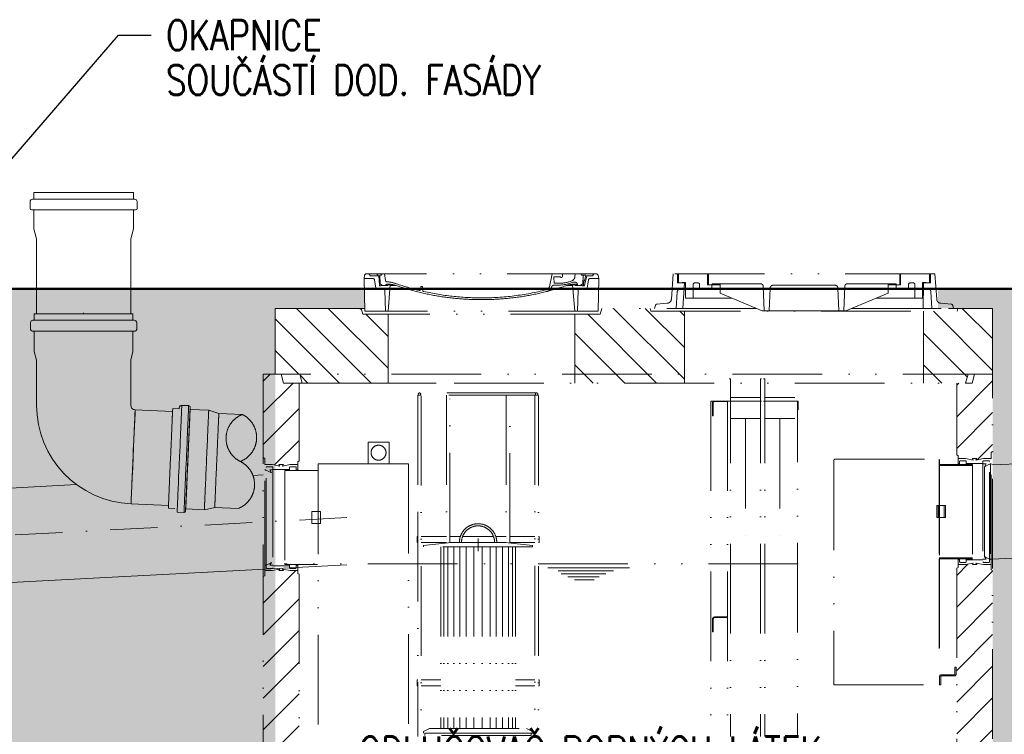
# Model space of a CAD drawing. Header units: millimetres. Extents: x -25606 to 96684, y -22894 to 47132.
# Tile 14 of 89: x 15894 to 19188, y -13854 to -11463. Entities that reach past the tile are written whole.
import ezdxf
from ezdxf import colors
from ezdxf.entities.mleader import LeaderData, LeaderLine
from ezdxf.math import Vec2, Vec3

# ---------------------------------------------------------------- set-up
doc = ezdxf.new("R2010")
doc.units = ezdxf.units.MM
doc.header["$LTSCALE"] = 50
doc.linetypes.add('A_CARA_16', pattern=[11.4, 6, -1.8, 0, -1.8, 0, -1.8])
doc.linetypes.add('DASHDOT', pattern=[25.4, 12.7, -6.35, 0, -6.35])
for name, color, linetype, lineweight in [('CA_REZY', 1, 'Continuous', 50), ('CA_SRAFY', 9, 'Continuous', 13), ('CA_TEXT25', 7, 'Continuous', 25), ('CA_TG', 9, 'A_CARA_16', 13)]:
    doc.layers.add(name, color=color, linetype=linetype, lineweight=lineweight)
doc.layers.add('Obrysy', color=2, linetype='Continuous')
doc.styles.add('ROMANS', font='romans.shx', dxfattribs={"width": 0.8})
pattern_1 = [(315, (-21503.104, -23850.54), (53.03301, 53.03301), [])]

# ---------------------------------------------------------------- blocks, each defined once
blk = doc.blocks.new('ORL')
h = blk.add_hatch()
h.set_pattern_fill('_U', color=256, scale=75, angle=225, style=0, pattern_type=0)
h.set_pattern_definition(pattern_1)
h.paths.add_polyline_path([(2542.5, 2435), (2542.5, 2665), (2627.5, 2665), (2632.5, 2685), (2794.3, 2685), (2796.8, 2675), (2909.3, 2675), (2909.3, 2435)])
h.paths.add_polyline_path([(1827.5, 2685), (1832.5, 2665), (1917.5, 2665), (1917.5, 2513), (1917.5, 2435), (1630, 2435), (1622, 2465), (1540, 2465), (1540, 2497), (1540, 2685)])
h = blk.add_hatch()
h.set_pattern_fill('_U', color=256, scale=75, angle=225, style=0, pattern_type=0)
h.set_pattern_definition(pattern_1)
h.paths.add_polyline_path([(3709.3, 2675), (3709.3, 2435), (3850, 2435), (3858, 2465), (3940, 2465), (3940, 2685), (3824.3, 2685), (3821.8, 2675)])
h = blk.add_hatch()
h.set_pattern_fill('_U', color=256, scale=75, angle=135, style=0, pattern_type=0)
h.set_pattern_definition([(45, (-21483.104, -6846.49), (-53.033, 53.033), [])])
h.paths.add_polyline_path([(3790, 625), (3820, 655), (3820, 1815.5), (3825, 1818.3), (3825, 1827.5), (3850, 1827.5), (3875.5, 1832.5), (3872.5, 1827.5), (3887.5, 1827.5), (3884.5, 1832.5), (3910, 1827.5), (3935, 1827.5), (3935, 1810.3), (3940, 1807.4), (3940, 425), (1500, 425), (1500, 1787.4), (1505, 1790.3), (1505, 1807.5), (1530, 1807.5), (1555.5, 1812.5), (1552.5, 1807.5), (1567.5, 1807.5), (1564.5, 1812.5), (1590, 1807.5), (1615, 1807.5), (1615, 1798.3), (1620, 1795.5), (1620, 655), (1650, 625)])
h.paths.add_polyline_path([(3820, 2399.4), (3820, 2435), (3872, 2435), (3880.2, 2465), (3940, 2465), (3940, 2205.5), (3935, 2202.6), (3935, 2182.5), (3910, 2182.5), (3884.5, 2177.5), (3887.5, 2182.5), (3872.5, 2182.5), (3875.5, 2177.5), (3850, 2182.5), (3825, 2182.5), (3825, 2191.7), (3820, 2194.5)])
h.paths.add_polyline_path([(1500, 2465), (1559.8, 2465), (1568, 2435), (1620, 2435), (1620, 2174.5), (1615, 2171.7), (1615, 2162.5), (1590, 2162.5), (1564.5, 2157.5), (1567.5, 2162.5), (1552.5, 2162.5), (1555.5, 2157.5), (1530, 2162.5), (1505, 2162.5), (1505, 2182.6), (1500, 2185.5)])
at = {"linetype": 'Continuous'}
for p, q in [((732.1, 3071.5), (732.1, 3050.5)), ((1065, 3072), (732.6, 3072)), ((1065.5, 3071.5), (1065.5, 3050.5)), ((719.8, 3042), (719.8, 3019)), ((1069.8, 3050), (727.8, 3050)), ((1077.8, 3042), (1077.8, 3019)), ((1072.8, 3014), (724.8, 3014)), ((732.1, 3013.5), (732.1, 2951.4)), ((1065.5, 3013.5), (1065.5, 2951.4)), ((732.1, 2951.4), (741.3, 2917)), ((1065.5, 2951.4), (1056.3, 2917)), ((741.3, 2917), (741.3, 2667.1)), ((1056.3, 2917), (1056.3, 2667.1)), ((898.8, 2667.1), (898.8, 2670.1)), ((721.3, 2637.1), (721.3, 2614.1)), ((729.3, 2645.1), (1068.3, 2645.1)), ((733.6, 2666.6), (733.6, 2645.6)), ((1063.5, 2667.1), (734.1, 2667.1)), ((1064, 2666.6), (1064, 2645.6)), ((1076.3, 2637.1), (1076.3, 2614.1)), ((1071.3, 2609.1), (726.3, 2609.1)), ((733.6, 2608.6), (733.6, 2540.9)), ((1064, 2608.6), (1064, 2540.9)), ((733.6, 2540.9), (741.3, 2512.1)), ((1064, 2540.9), (1056.3, 2512.1)), ((741.3, 2512.1), (741.3, 2361.1)), ((1056.3, 2512.1), (1056.3, 2361.1)), ((1071.1, 2345.6), (1196.4, 2340.2)), ((1196.8, 2348.8), (1196.4, 2340.8)), ((1196.4, 2340.8), (1196.4, 2340.7)), ((1196.4, 2340.6), (1196.4, 2340.8)), ((1196.4, 2340.7), (1196.4, 2340.6)), ((1196.8, 2348.9), (1196.7, 2348.8)), ((1196.8, 2348.8), (1196.8, 2348.9)), ((1197.3, 2349.4), (1218.3, 2348.4)), ((1218.8, 2348.9), (1218.9, 2352.7)), ((1218.9, 2352.7), (1218.8, 2348.9)), ((1218.8, 2348.9), (1218.8, 2348.9)), ((1218.8, 2348.8), (1218.8, 2348.9)), ((1227.3, 2360.4), (1250.3, 2359.4)), ((1239.9, 2006.5), (1255, 2354.1)), ((1255.2, 2346.8), (1317.3, 2344.1)), ((1317.3, 2344.1), (1351.2, 2333.4)), ((1351.2, 2333.4), (1429.9, 2330)), ((1189.7, 2187.2), (1182.6, 2025)), ((1465.2, 2126.2), (1500, 2128)), ((-165.9, 2040.7), (875.4, 2095.3)), ((1057.4, 2030.9), (1182.6, 2025.5)), ((1182.6, 2024.9), (1182.3, 2016.9)), ((1182.3, 2016.8), (1182.3, 2016.9)), ((1182.3, 2016.9), (1182.3, 2016.8)), ((1182.3, 2016.8), (1182.3, 2016.8)), ((1182.6, 2024.9), (1182.6, 2025)), ((1182.6, 2025), (1182.6, 2024.9)), ((1182.7, 2016.3), (1203.7, 2015.4)), ((1240.7, 2013.7), (1302.8, 2011)), ((1302.8, 2011), (1337.5, 2018.7)), ((1337.5, 2018.7), (1416.2, 2015.3)), ((1211.7, 2002.7), (1234.6, 2001.7)), ((-165.9, 1725.3), (1780, 1827.3))]:
    blk.add_line(p, q, dxfattribs=at)
for p, q in [((1837.5, 2784.4), (1839.1, 2796.5)), ((1866.5, 2784.4), (1837.5, 2784.4)), ((1840, 2675), (1837.5, 2784.4)), ((1839.1, 2796.5), (1843.6, 2800)), ((2616.4, 2800), (1843.6, 2800)), ((1858.2, 2793.8), (1853.6, 2800)), ((1887, 2793.8), (1858.2, 2793.8)), ((1876.1, 2752.8), (1872.4, 2780.2)), ((1884, 2793.8), (1879.4, 2800)), ((1888.4, 2762), (1887, 2793.8)), ((1891.4, 2765.6), (1890, 2796.1)), ((1895, 2796.1), (1890, 2796.1)), ((1897.9, 2800), (1895, 2796.1)), ((1908.4, 2778.3), (1906, 2800)), ((2457.2, 2756.6), (2467, 2800)), ((2472.9, 2770.6), (2472.1, 2788.6)), ((2491.8, 2790.6), (2474.6, 2790.6)), ((2475.4, 2768.8), (2488, 2768.8)), ((2500.6, 2791), (2501, 2800)), ((2542.6, 2790.1), (2543, 2800)), ((2562.1, 2800), (2565, 2796.1)), ((2565, 2796.1), (2579, 2796.1)), ((2568.6, 2765.6), (2570, 2796.1)), ((2572.5, 2776.6), (2571.5, 2776.6)), ((2571.6, 2762), (2572.2, 2776.6)), ((2574.8, 2761.8), (2582, 2793.8)), ((2575, 2778.2), (2579, 2796.1)), ((2582, 2793.8), (2601.8, 2793.8)), ((2583.9, 2752.8), (2587.6, 2780.2)), ((2593.5, 2784.4), (2622.5, 2784.4)), ((2601.8, 2793.8), (2606.4, 2800)), ((2620.9, 2796.5), (2616.4, 2800)), ((2620, 2675), (2622.5, 2784.4)), ((2622.5, 2784.4), (2620.9, 2796.5)), ((2871.3, 2800), (2865.4, 2715.8)), ((3747.3, 2800), (2871.3, 2800)), ((2909.3, 2770), (2903.4, 2685)), ((3709.3, 2770), (3708.3, 2685)), ((3747.3, 2800), (3753.2, 2715.8)), ((1900.9, 2750), (1880.1, 2750)), ((1917, 2760.9), (1892.9, 2760.9)), ((1908.5, 2675), (1906.9, 2745.4)), ((1919.6, 2765.6), (1915, 2765.6)), ((1925, 2763.3), (1917, 2763.3)), ((1917, 2763.3), (1917, 2760.9)), ((1925, 2763.3), (1917.5, 2675)), ((1945.8, 2760.9), (1924.8, 2760.9)), ((2026.9, 2756.6), (2026.3, 2747.8)), ((2030.6, 2758.5), (2029.4, 2758.5)), ((2033.1, 2756.6), (2033.9, 2744.2)), ((2474.6, 2762.9), (2488, 2762.9)), ((2514.2, 2760.9), (2535.2, 2760.9)), ((2535, 2763.3), (2542.5, 2675)), ((2543, 2763.3), (2535, 2763.3)), ((2540.4, 2765.6), (2545, 2765.6)), ((2543, 2763.3), (2543, 2760.9)), ((2543, 2760.9), (2567.1, 2760.9)), ((2551, 2760.9), (2550.8, 2765.3)), ((2551.1, 2760.9), (2551, 2761)), ((2551.5, 2675), (2553.1, 2745.4)), ((2579.9, 2750), (2559.1, 2750)), ((2572.3, 2760.2), (2569.1, 2760.2)), ((2885.1, 2740.7), (2881.3, 2685)), ((3733.4, 2740.7), (3737.3, 2685)), ((2851.6, 2701.9), (2817.3, 2699.3)), ((3767, 2701.9), (3801.3, 2699.3)), ((1839.8, 2685), (1540, 2685)), ((1540, 2685), (1540, 2465)), ((1832.5, 2665), (1827.5, 2685)), ((2620, 2675), (1840, 2675)), ((3150.2, 2685), (2620.2, 2685)), ((2632.5, 2685), (2627.5, 2665)), ((2794.3, 2685), (2796.8, 2675)), ((2796.8, 2675), (3821.8, 2675)), ((2809.3, 2685), (2811.9, 2694.8)), ((2909.3, 2435), (2909.3, 2675)), ((3468.3, 2685), (3809.3, 2685)), ((3709.3, 2675), (3709.3, 2435)), ((3809.3, 2685), (3806.7, 2694.8)), ((3824.3, 2685), (3821.8, 2675)), ((3940, 2685), (3824.3, 2685)), ((3940, 2685), (3940, 425)), ((2627.5, 2665), (1832.5, 2665)), ((1917.5, 2665), (1917.5, 2435)), ((2542.5, 2665), (2542.5, 2435)), ((3940, 2465), (1500, 2465)), ((1500, 2465), (1500, 425)), ((1559.8, 2465), (1568, 2435)), ((1622, 2465), (1630, 2435)), ((3059.1, 2449.4), (3063.1, 2449.4)), ((3063.1, 1026.9), (3063.1, 2449.4)), ((3163.1, 1026.9), (3163.1, 2449.4)), ((3163.1, 2449.4), (3167.1, 2449.4)), ((3178.1, 2449.4), (3174.1, 2449.4)), ((3178.1, 1026.9), (3178.1, 2449.4)), ((3858, 2465), (3850, 2435)), ((3880.2, 2465), (3872, 2435)), ((1568, 2435), (3872, 2435)), ((1620, 2435), (1620, 2174.5)), ((3820, 2194.5), (3820, 2435)), ((2420.6, 2394), (2016.6, 2394)), ((2016.6, 2394), (2016.6, 2005.7)), ((2414.6, 2402), (2022.6, 2402)), ((2028.6, 952), (2028.6, 2394)), ((2112.6, 2394), (2112.6, 1900.2)), ((2124.6, 1901.5), (2124.6, 2394)), ((2312.6, 2394), (2312.6, 1901.5)), ((2324.6, 1900.2), (2324.6, 2394)), ((2408.6, 2394), (2408.6, 952)), ((2420.6, 952), (2420.6, 2394)), ((2997.3, 2374.9), (2997.3, 655)), ((3167.1, 2374.9), (2997.3, 2374.9)), ((3010.1, 2372.9), (3053.1, 2372.9)), ((3053.1, 2374.9), (3053.1, 631)), ((3174.1, 2374.9), (3290.1, 2374.9)), ((3287.1, 1029.9), (3287.1, 2374.9)), ((3003.1, 2367.9), (3003.1, 2324.9)), ((3005.1, 2324.9), (3005.1, 2367.9)), ((3003.1, 2324.9), (3005.1, 2324.9)), ((3063.1, 2315.9), (3163.1, 2315.9)), ((3113.1, 2315.9), (3113.1, 1915.9)), ((3278.1, 2315.9), (3178.1, 2315.9)), ((3228.1, 2315.9), (3228.1, 1915.9)), ((1850.6, 2167), (1850.6, 2237)), ((1920.6, 2237), (1850.6, 2237)), ((1920.6, 2237), (1920.6, 2167)), ((1500, 2185.5), (1505, 2182.6)), ((1615, 2171.7), (1620, 2174.5)), ((3408.9, 2176), (3408.9, 1425)), ((3412.9, 2180), (3760.9, 2180)), ((3760.9, 2180), (3760.9, 2162.5)), ((3762.9, 2178), (3762.9, 2159.5)), ((3825, 2191.7), (3820, 2194.5)), ((3825, 2182.5), (3825, 2191.7)), ((3825.5, 2182.5), (3825, 2182)), ((3825, 2182), (3825, 2162.5)), ((3850, 2182.5), (3825.5, 2182.5)), ((3850, 2175), (3832, 2175)), ((3875.5, 2177.5), (3850, 2182.5)), ((3872.5, 2182.5), (3875.5, 2177.5)), ((3872.5, 2182.5), (3887.5, 2182.5)), ((3887.5, 2182.5), (3884.5, 2177.5)), ((3884.5, 2177.5), (3910, 2182.5)), ((3934.5, 2182.5), (3910, 2182.5)), ((3910, 2175), (3928, 2175)), ((3934.5, 2182.5), (3935, 2182)), ((3940, 2205.5), (3935, 2202.6)), ((3935, 1828), (3935, 2182)), ((1505.5, 2162.5), (1505, 2162)), ((1505, 1808), (1505, 2162)), ((1507, 2144), (1505, 2146)), ((1505.5, 2162.5), (1530, 2162.5)), ((1510, 2144), (1507, 2144)), ((1510, 1817), (1510, 2153)), ((1510, 2144), (1527, 2135)), ((1530, 2155), (1512, 2155)), ((1521.7, 2144.3), (1532, 2144.3)), ((1527, 2135), (1521.7, 2144.3)), ((1555.5, 2157.5), (1530, 2162.5)), ((1532, 2153), (1532, 1817)), ((1532, 2146), (1588, 2146)), ((1567.5, 2162.5), (1552.5, 2162.5)), ((1552.5, 2162.5), (1555.5, 2157.5)), ((1564.5, 2157.5), (1590, 2162.5)), ((1567.5, 2162.5), (1564.5, 2157.5)), ((1681.6, 2142.5), (1571.6, 2142.5)), ((1571.6, 2142.5), (1571.6, 1827.5)), ((1588, 2153), (1588, 2142.5)), ((1590, 2162.5), (1614.5, 2162.5)), ((1590, 2155), (1608, 2155)), ((1610, 2153), (1610, 2142.5)), ((1610, 2144), (1613, 2144)), ((1613, 2144), (1615, 2146)), ((1613, 2144), (1613, 2142.5)), ((1614.5, 2162.5), (1615, 2162)), ((1615, 2162.5), (1615, 2171.7)), ((1615, 2162), (1615, 2142.5)), ((1683.6, 2163), (1683.6, 645)), ((1685.6, 2165), (1985.6, 2165)), ((1985.6, 2165), (1985.6, 2165)), ((1985.6, 2165), (1985.6, 947)), ((3760.9, 2162.5), (3760.9, 1847.5)), ((3760.9, 2159.5), (3762.9, 2159.5)), ((3762.9, 2162.5), (3872.9, 2162.5)), ((3762.9, 2159.5), (3762.9, 1850.5)), ((3762.9, 2159.5), (3872.9, 2159.5)), ((3773.8, 2162.5), (3868.9, 2162.5)), ((3827, 2164), (3825, 2166)), ((3830, 2164), (3827, 2164)), ((3827, 2164), (3827, 2162.5)), ((3830, 2173), (3830, 2162.5)), ((3852, 2173), (3852, 2162.5)), ((3908, 2166), (3852, 2166)), ((3872.9, 2162.5), (3872.9, 1847.5)), ((3908, 2173), (3908, 1837)), ((3918.3, 2164.3), (3908, 2164.3)), ((3913, 2155), (3918.3, 2164.3)), ((3930, 2164), (3913, 2155)), ((3913, 1855), (3913, 2155)), ((3930, 1837), (3930, 2173)), ((3930, 2164), (3933, 2164)), ((3933, 2164), (3935, 2166)), ((3933, 2164), (3933, 1846)), ((4135.8, 2169.9), (3937.7, 2161.3)), ((1661.9, 2005), (1661.9, 1965)), ((1690.9, 2005), (1661.9, 2005)), ((2016.6, 2004.1), (2016.6, 952)), ((1690.9, 1965), (1661.9, 1965)), ((1661.9, 1965), (1665.9, 1965)), ((2014.6, 1922), (2016.6, 1922)), ((2014.6, 1922), (2014.6, 1902)), ((2028.6, 1922), (2112.6, 1922)), ((2159.4, 1922), (2124.6, 1922)), ((2270.3, 1922), (2167, 1922)), ((2312.6, 1922), (2277.8, 1922)), ((2408.6, 1922), (2324.6, 1922)), ((2422.6, 1922), (2420.6, 1922)), ((2422.6, 1902), (2422.6, 1922)), ((2014.6, 1902), (2016.6, 1902)), ((2028.6, 1902), (2112.6, 1902)), ((2036.1, 1891.9), (2128.1, 1901.9)), ((2036.1, 1886.9), (2036.1, 1891.9)), ((2401.1, 1886.9), (2036.1, 1886.9)), ((2093.6, 1886.9), (2093.6, 1278.9)), ((2103.6, 1886.9), (2103.5, 1278.9)), ((2117.4, 1886.9), (2117.3, 1278.9)), ((2117.3, 1886.9), (2117.3, 1278.9)), ((2312.6, 1902), (2124.6, 1902)), ((2309.1, 1901.9), (2128.1, 1901.9)), ((2137.2, 1886.9), (2137.2, 1278.9)), ((2158.1, 1886.9), (2158.1, 1278.9)), ((2178.7, 1886.9), (2178.6, 1278.9)), ((2204.8, 1886.9), (2204.7, 1278.9)), ((2232.5, 1886.9), (2232.5, 1278.9)), ((2258.6, 1886.9), (2258.6, 1278.9)), ((2279.1, 1886.9), (2279.1, 1278.9)), ((2300.1, 1886.9), (2300.1, 1278.9)), ((2401.1, 1891.9), (2309.1, 1901.9)), ((2319.9, 1886.9), (2319.9, 1278.9)), ((2408.6, 1902), (2324.6, 1902)), ((2333.7, 1886.9), (2333.7, 1278.9)), ((2343.6, 1886.9), (2343.6, 1278.9)), ((2401.1, 1886.9), (2401.1, 1891.9)), ((2422.6, 1902), (2420.6, 1902)), ((3760.9, 1850.5), (3762.9, 1850.5)), ((3760.9, 1847.5), (3760.9, 1425)), ((3762.9, 1850.5), (3762.9, 1425)), ((3762.9, 1850.5), (3872.9, 1850.5)), ((3762.9, 1847.5), (3872.9, 1847.5)), ((3772, 1847.5), (3868.9, 1847.5)), ((3825, 1828), (3825, 1847.5)), ((3827, 1846), (3825, 1844)), ((3827, 1847.5), (3827, 1846)), ((3830, 1846), (3827, 1846)), ((3830, 1837), (3830, 1847.5)), ((3852, 1847.5), (3852, 1837)), ((3918.3, 1845.7), (3908, 1845.7)), ((3913, 1855), (3918.3, 1845.7)), ((3930, 1846), (3913, 1855)), ((3930, 1846), (3933, 1846)), ((3933, 1846), (3935, 1844)), ((4149.5, 1855.2), (3937.7, 1846)), ((1507, 1826), (1505, 1824)), ((1510, 1826), (1507, 1826)), ((1510, 1826), (1527, 1835)), ((1530, 1815), (1512, 1815)), ((1527, 1835), (1521.7, 1825.7)), ((1521.7, 1825.7), (1532, 1825.7)), ((1555.5, 1812.5), (1530, 1807.5)), ((1532, 1824), (1588, 1824)), ((1552.5, 1807.5), (1555.5, 1812.5)), ((1564.5, 1812.5), (1590, 1807.5)), ((1567.5, 1807.5), (1564.5, 1812.5)), ((3290, 1830.5), (1570, 1830.5)), ((1681.6, 1827.5), (1571.6, 1827.5)), ((1588, 1827.5), (1588, 1817)), ((1590, 1815), (1608, 1815)), ((1610, 1817), (1610, 1827.5)), ((1610, 1826), (1613, 1826)), ((1613, 1827.5), (1613, 1826)), ((1613, 1826), (1615, 1824)), ((1615, 1808), (1615, 1827.5)), ((2724.9, 1816.4), (2452, 1816.4)), ((3825, 1818.3), (3820, 1815.5)), ((3820, 1815.5), (3820, 655)), ((3825.5, 1827.5), (3825, 1828)), ((3825, 1827.5), (3825, 1818.3)), ((3850, 1827.5), (3825.5, 1827.5)), ((3850, 1835), (3832, 1835)), ((3875.5, 1832.5), (3850, 1827.5)), ((3908, 1844), (3852, 1844)), ((3872.5, 1827.5), (3875.5, 1832.5)), ((3872.5, 1827.5), (3887.5, 1827.5)), ((3887.5, 1827.5), (3884.5, 1832.5)), ((3884.5, 1832.5), (3910, 1827.5)), ((3910, 1835), (3928, 1835)), ((3934.5, 1827.5), (3910, 1827.5)), ((3934.5, 1827.5), (3935, 1828)), ((3935, 1810.3), (3935, 1827.5)), ((1500, 1787.4), (1505, 1790.3)), ((1505.5, 1807.5), (1505, 1808)), ((1505, 1790.3), (1505, 1807.5)), ((1505.5, 1807.5), (1530, 1807.5)), ((1567.5, 1807.5), (1552.5, 1807.5)), ((1590, 1807.5), (1614.5, 1807.5)), ((1614.5, 1807.5), (1615, 1808)), ((1615, 1807.5), (1615, 1798.3)), ((1615, 1798.3), (1620, 1795.5)), ((1620, 1795.5), (1620, 655)), ((2671.2, 1806.4), (2486.1, 1806.4)), ((2646, 1796.4), (2496.7, 1796.4)), ((2623.7, 1786.4), (2518.5, 1786.4)), ((3940, 1807.4), (3935, 1810.3)), ((2606.9, 1776.4), (2540.9, 1776.4)), ((3053.1, 1652.4), (3010.1, 1652.4)), ((3010.1, 1650.4), (3053.1, 1650.4)), ((3003.1, 1645.4), (3003.1, 1602.4)), ((3005.1, 1602.4), (3005.1, 1645.4)), ((3003.1, 1602.4), (3005.1, 1602.4)), ((3813.9, 1485), (3813.9, 1462)), ((3817.9, 1485), (3817.9, 1461)), ((3766.9, 1452), (3766.9, 1425)), ((2014.6, 1442), (2016.6, 1442)), ((2014.6, 1442), (2014.6, 1422)), ((2014.6, 1422), (2016.6, 1422)), ((2028.6, 1442), (2093.6, 1442)), ((2028.6, 1422), (2093.6, 1422)), ((2408.6, 1442), (2343.6, 1442)), ((2408.6, 1422), (2343.6, 1422)), ((2422.6, 1442), (2420.6, 1442)), ((2422.6, 1422), (2420.6, 1422)), ((2422.6, 1422), (2422.6, 1442)), ((3408.9, 1425), (3762.9, 1425)), ((3766.9, 1425), (3762.9, 1425)), ((2036.1, 1268.9), (2056.1, 1278.9)), ((2036.1, 1263.9), (2036.1, 1268.9)), ((2401.1, 1263.9), (2036.1, 1263.9)), ((2056.1, 1278.9), (2381.1, 1278.9)), ((2401.1, 1268.9), (2381.1, 1278.9)), ((2401.1, 1268.9), (2401.1, 1263.9))]:
    blk.add_line(p, q)
at = {"ltscale": 4}
for p, q in [((2886.3, 2800), (2886.3, 2770)), ((2886.3, 2770), (2909.3, 2770)), ((2889.3, 2800), (2889.3, 2770)), ((2901.1, 2770), (2901.1, 2771.9)), ((2901.1, 2771.9), (2912.8, 2771.9)), ((2912.8, 2771.9), (2913.1, 2719.4)), ((2943.4, 2769.9), (2954.6, 2769.9)), ((2986, 2763.3), (2986, 2800)), ((2989.3, 2800), (2989.3, 2763.3)), ((3001.4, 2767.5), (3000.8, 2763.3)), ((3163, 2767.5), (3001.4, 2767.5)), ((3028.3, 2735.3), (3028.3, 2767.5)), ((3455.6, 2767.5), (3617.2, 2767.5)), ((3590.3, 2735.3), (3590.3, 2767.5)), ((3617.2, 2767.5), (3617.8, 2763.3)), ((3629.3, 2800), (3629.3, 2763.3)), ((3632.6, 2763.3), (3632.6, 2800)), ((3675.2, 2769.9), (3664, 2769.9)), ((3705.8, 2771.9), (3705.5, 2719.4)), ((3717.5, 2771.9), (3705.8, 2771.9)), ((3732.3, 2770), (3709.3, 2770)), ((3717.5, 2770), (3717.5, 2771.9)), ((3729.3, 2800), (3729.3, 2770)), ((3732.3, 2800), (3732.3, 2770)), ((2907.9, 2750.1), (2895.1, 2750)), ((2938.4, 2764.9), (2938.1, 2719.4)), ((2959.6, 2750.5), (2959.6, 2764.9)), ((2959.6, 2750.5), (3000.8, 2750.5)), ((3028.3, 2763.3), (2986, 2763.3)), ((3000.8, 2750.5), (3000.8, 2763.3)), ((3169.6, 2677), (3028.3, 2735.3)), ((3173, 2757.9), (3176.3, 2677)), ((3195.8, 2752.6), (3192.7, 2677)), ((3412.8, 2762.2), (3205.8, 2762.2)), ((3422.8, 2752.6), (3425.9, 2677)), ((3445.6, 2757.9), (3442.3, 2677)), ((3449, 2677), (3590.3, 2735.3)), ((3632.6, 2763.3), (3590.3, 2763.3)), ((3617.8, 2750.5), (3617.8, 2763.3)), ((3659, 2750.5), (3617.8, 2750.5)), ((3659, 2750.5), (3659, 2764.9)), ((3680.2, 2764.9), (3680.5, 2719.4)), ((3709.1, 2750.1), (3723.5, 2750)), ((2913.1, 2719.4), (3066.8, 2719.4)), ((3705.5, 2719.4), (3551.7, 2719.4)), ((3169.6, 2677), (3449, 2677)), ((3792.5, 2685), (3824.3, 2685)), ((1629, 2435), (2078.9, 2435)), ((3063.1, 2386.9), (3163.1, 2386.9)), ((3178.1, 2386.9), (3278.1, 2386.9)), ((1505, 2162), (1505, 2182.6)), ((3935, 2182), (3935, 2202.6))]:
    blk.add_line(p, q, dxfattribs=at)
at = {"ltscale": 0.5}
for p, q in [((3753.7, 2025), (3753.7, 1985)), ((3753.7, 2025), (3782.7, 2025)), ((3757.7, 2025), (3757.7, 1985)), ((3758.7, 2025), (3758.7, 1985)), ((3762.7, 2025), (3762.7, 1985)), ((3778.7, 2025), (3778.7, 1985)), ((3782.7, 2025), (3782.7, 1985)), ((3753.7, 1985), (3782.7, 1985)), ((3782.7, 1985), (3778.7, 1985))]:
    blk.add_line(p, q, dxfattribs=at)
at = {"linetype": 'DASHDOT', "ltscale": 0.25}
blk.add_line((1780, 1985), (-3459, 1710.4), dxfattribs=at)
at = {"ltscale": 0.3}
for p, q in [((1690.9, 2005), (1690.9, 1965)), ((2218.6, 1914.9), (2218.6, 1872.6))]:
    blk.add_line(p, q, dxfattribs=at)
at = {"ltscale": 0.374}
for p, q in [((3813.9, 1485), (3817.9, 1485)), ((3768.9, 1459), (3810.9, 1459)), ((3769.9, 1455), (3811.9, 1455))]:
    blk.add_line(p, q, dxfattribs=at)
at = {"ltscale": 0.216}
blk.add_line((3762.9, 1453), (3762.9, 1425), dxfattribs=at)
for points in [[(3290.1, 2344.9), (3287.1, 2344.9), (3287.1, 2374.9), (3290.1, 2374.9)], [(2396.6, 1255.9), (2040.6, 1255.9), (2040.6, 1263.9), (2396.6, 1263.9)]]:
    blk.add_lwpolyline(points, close=True)
at = {"linetype": 'Continuous'}
for points in [[(1064.2, 2188.3), (1064.9, 2202.8), (1065.1, 2207.6), (1066.1, 2231.3), (1066.3, 2236), (1068.2, 2279.2), (1068.4, 2283.1), (1068.7, 2290.7), (1068.9, 2294.3), (1069.2, 2301.2), (1069.3, 2304.6), (1069.5, 2307.8), (1069.6, 2310.9), (1069.7, 2313.9), (1069.8, 2316.7), (1070, 2319.5), (1070.1, 2322.1), (1070.3, 2326.9), (1070.4, 2329.1), (1070.5, 2331.2), (1070.7, 2336.7), (1070.8, 2338.2), (1070.8, 2339.6), (1070.9, 2340.9), (1070.9, 2342), (1071, 2343), (1071, 2343.8), (1071.1, 2344.4), (1071.1, 2345), (1071.1, 2345.3), (1071.1, 2345.6), (1071.1, 2345.6)], [(1064.6, 2188.3), (1066, 2218.8), (1067.2, 2248.2), (1071, 2333.5), (1071.4, 2342.5), (1071.5, 2345.6)], [(1189.5, 2182.8), (1189.7, 2187.2), (1190.1, 2196), (1190.3, 2200.4), (1190.5, 2204.8), (1191.6, 2230.6), (1191.8, 2234.8), (1192.5, 2251.1), (1192.8, 2258.9), (1193, 2262.8), (1193.2, 2266.5), (1193.5, 2273.9), (1193.6, 2277.4), (1193.8, 2280.9), (1193.9, 2284.3), (1194.1, 2287.7), (1194.2, 2290.9), (1194.8, 2303), (1194.9, 2305.8), (1195.1, 2311.1), (1195.2, 2313.6), (1195.6, 2322.6), (1195.7, 2324.6), (1195.9, 2328.2), (1195.9, 2329.8), (1196, 2331.3), (1196, 2332.7), (1196.1, 2334), (1196.2, 2335.2), (1196.2, 2336.2), (1196.2, 2337.1), (1196.3, 2337.9), (1196.3, 2338.6), (1196.3, 2339.2), (1196.4, 2339.6), (1196.4, 2339.9), (1196.4, 2340.1), (1196.4, 2340.2)], [(1227.3, 2360.4), (1227.3, 2360.3), (1227.3, 2360.2), (1227.3, 2360.1), (1227.3, 2359.8), (1227.2, 2359.5), (1227.2, 2359.2), (1227.2, 2358.3), (1227.2, 2357.7), (1227.1, 2357.1), (1227.1, 2356.4), (1227, 2353), (1226.9, 2352), (1226.8, 2349.8), (1226.8, 2348.6), (1226.7, 2347.4), (1226.7, 2346.1), (1226.6, 2344.7), (1226.5, 2343.3), (1226.5, 2341.8), (1226.4, 2340.2), (1226.2, 2335.2), (1226, 2331.6), (1225.9, 2327.8), (1225.8, 2325.8), (1225.6, 2321.6), (1225.5, 2319.5), (1225.4, 2317.3), (1225.2, 2312.7), (1225, 2308), (1224.8, 2303), (1224.3, 2292.6), (1224.2, 2289.9), (1224, 2284.4), (1223.8, 2281.6), (1223.6, 2275.8), (1223.5, 2272.9), (1223.3, 2270), (1223.2, 2267), (1223.1, 2263.9), (1222.9, 2260.9), (1222.8, 2257.8), (1222.7, 2254.7), (1222.1, 2242), (1222, 2238.7), (1221.8, 2235.5), (1221.7, 2232.2), (1221.4, 2225.6), (1221.3, 2222.3), (1220.7, 2208.8), (1220.5, 2205.4), (1219.9, 2191.8), (1219.8, 2188.4), (1219.6, 2185), (1219.5, 2181.5)], [(1250.3, 2359.4), (1250.3, 2359.3), (1250.3, 2359.2), (1250.2, 2359.1), (1250.2, 2358.8), (1250.2, 2358.5), (1250.2, 2358.2), (1250.2, 2357.7), (1250.2, 2357.3), (1250.1, 2356.7), (1250.1, 2356.1), (1250.1, 2355.4), (1250.1, 2354.7), (1250, 2353), (1249.9, 2351), (1249.8, 2348.8), (1249.6, 2345.1), (1249.6, 2343.7), (1249.5, 2340.8), (1249.4, 2339.2), (1249.2, 2334.2), (1249.1, 2332.5), (1248.8, 2326.8), (1248.8, 2324.8), (1248.6, 2320.6), (1248.5, 2318.5), (1248.3, 2314), (1248.2, 2311.7), (1247.8, 2302), (1247.6, 2299.5), (1247.5, 2296.9), (1247.4, 2294.3), (1247.2, 2288.9), (1247.1, 2286.2), (1246.9, 2283.4), (1246.8, 2280.6), (1246.6, 2274.8), (1246.4, 2271.9), (1246.3, 2268.9), (1246.2, 2266), (1246.1, 2262.9), (1245.9, 2259.9), (1245.8, 2256.8), (1245.6, 2253.7), (1245.5, 2250.5), (1245.4, 2247.4), (1245.2, 2244.2), (1245.1, 2241), (1245, 2237.7), (1244.7, 2231.2), (1243.9, 2214.6), (1243.8, 2211.2), (1243.1, 2194.2), (1242.9, 2190.8), (1242.6, 2184), (1242.5, 2180.5)], [(1247.9, 2180.3), (1248.4, 2190.1), (1248.5, 2193.3), (1248.8, 2199.8), (1248.9, 2203.1), (1249.1, 2206.3), (1249.2, 2209.6), (1249.6, 2219.2), (1249.8, 2222.3), (1250.1, 2228.6), (1250.2, 2231.7), (1250.6, 2241), (1250.7, 2244), (1251.1, 2253), (1251.3, 2255.9), (1251.4, 2258.8), (1251.5, 2261.7), (1251.7, 2267.3), (1251.9, 2270.1), (1252, 2272.8), (1252.1, 2275.5), (1252.5, 2283.4), (1252.6, 2285.9), (1253, 2295.7), (1253.1, 2298), (1253.2, 2300.3), (1253.3, 2302.6), (1253.7, 2311.1), (1253.7, 2313.1), (1253.8, 2315), (1253.9, 2316.9), (1254, 2318.8), (1254.1, 2320.5), (1254.4, 2327.2), (1254.4, 2328.7), (1254.6, 2331.5), (1254.7, 2334.1), (1254.8, 2337.6), (1254.9, 2338.7), (1254.9, 2339.7), (1254.9, 2340.6), (1255, 2341.4), (1255, 2342.2), (1255.1, 2343), (1255.1, 2343.6), (1255.1, 2344.2), (1255.1, 2344.8), (1255.2, 2345.3), (1255.2, 2345.7), (1255.2, 2346), (1255.2, 2346.3), (1255.2, 2346.5), (1255.2, 2346.7), (1255.2, 2346.8), (1255.2, 2346.8)], [(1317.3, 2344.1), (1317.3, 2344.1), (1317.3, 2344), (1317.3, 2343.8), (1317.3, 2343.6), (1317.3, 2343.3), (1317.3, 2343), (1317.3, 2342.6), (1317.2, 2341), (1317.2, 2340.3), (1317.1, 2339.6), (1317.1, 2338), (1317, 2337.1), (1316.9, 2335.1), (1316.9, 2334.1), (1316.7, 2330.5), (1316.7, 2329.2), (1316.6, 2327.8), (1316.6, 2326.4), (1316.5, 2324.9), (1316.4, 2321.8), (1316.3, 2320.2), (1316.2, 2318.5), (1316.1, 2314.9), (1316, 2313.1), (1315.8, 2309.2), (1315.7, 2307.2), (1315.6, 2305.2), (1315.5, 2303.1), (1315.3, 2298.7), (1315.2, 2296.5), (1315, 2291.9), (1314.9, 2289.5), (1314.8, 2287.1), (1314.7, 2284.6), (1314.4, 2277), (1314.3, 2274.4), (1314.1, 2269.1), (1313.9, 2266.4), (1313.8, 2263.6), (1313.7, 2260.8), (1313.6, 2258), (1313.4, 2255.2), (1312.9, 2243.5), (1312.8, 2240.6), (1312.3, 2228.4), (1312.1, 2225.3), (1312, 2222.2), (1311.9, 2219.1), (1311.5, 2209.7), (1311.3, 2206.5), (1311, 2200.1), (1310.9, 2196.9), (1310.3, 2184), (1310.2, 2180.8), (1310.1, 2177.6)], [(1351.2, 2333.4), (1351.2, 2333.4), (1351.2, 2333.3), (1351.2, 2333.2), (1351.2, 2332.9), (1351.2, 2332.7), (1351.2, 2332.3), (1351.2, 2331.9), (1351.1, 2331.5), (1351.1, 2331), (1351.1, 2330.4), (1351.1, 2329.8), (1351, 2329.1), (1351, 2328.3), (1351, 2327.5), (1350.9, 2326.7), (1350.9, 2325.7), (1350.8, 2323.7), (1350.8, 2322.6), (1350.7, 2321.4), (1350.7, 2320.2), (1350.6, 2319), (1350.5, 2317.7), (1350.4, 2314.8), (1350.3, 2311.8), (1350.1, 2308.6), (1350.1, 2306.9), (1350, 2305.2), (1349.8, 2301.5), (1349.8, 2299.6), (1349.7, 2297.7), (1349.5, 2293.7), (1349.4, 2291.6), (1349.3, 2289.5), (1349.2, 2287.3), (1349.1, 2285.1), (1349, 2282.9), (1348.7, 2275.9), (1348.6, 2273.5), (1348.5, 2271), (1348.3, 2266), (1347.7, 2253), (1347.6, 2250.2), (1347.2, 2242), (1347.1, 2239.1), (1346.9, 2233.4), (1346.7, 2230.5), (1346.5, 2224.7), (1346.4, 2221.8), (1346.1, 2215.8), (1346, 2212.8), (1345.2, 2194.6), (1344.9, 2188.4), (1344.8, 2185.3), (1344.6, 2182.3), (1344.5, 2179.2), (1344.4, 2176.1)], [(1057.4, 2030.9), (1057.4, 2031), (1057.4, 2031.2), (1057.4, 2031.6), (1057.4, 2032.1), (1057.4, 2032.8), (1057.5, 2033.6), (1057.5, 2034.6), (1057.6, 2035.7), (1057.6, 2036.9), (1057.7, 2038.3), (1057.8, 2039.9), (1057.8, 2041.6), (1058, 2045.3), (1058.1, 2047.4), (1058.3, 2052), (1058.4, 2054.5), (1058.5, 2057.1), (1058.6, 2059.9), (1058.8, 2062.7), (1058.9, 2065.7), (1059, 2068.8), (1059.2, 2072), (1059.3, 2075.3), (1059.6, 2082.3), (1059.8, 2085.9), (1060.1, 2093.5), (1060.3, 2097.4), (1061.4, 2122.5), (1061.6, 2127), (1062.2, 2140.6), (1062.4, 2145.2), (1063.4, 2168.9), (1063.6, 2173.8), (1064.2, 2188.3)], [(1057.8, 2030.9), (1057.9, 2034.8), (1058.4, 2046.4), (1060.3, 2090.1), (1061.6, 2119.8), (1063.1, 2152.9), (1064.6, 2188.3)], [(1219.5, 2181.5), (1219.3, 2178.1), (1219, 2171.3), (1218.7, 2164.4), (1218.6, 2161), (1218.4, 2157.6), (1218.3, 2154.2), (1218.1, 2150.8), (1218, 2147.5), (1217.8, 2144.1), (1217.7, 2140.8), (1216.8, 2121.1), (1216.7, 2117.9), (1216.3, 2108.4), (1216.1, 2105.3), (1215.9, 2099.1), (1215.7, 2096.1), (1215.4, 2087.2), (1215.2, 2084.3), (1215.1, 2081.5), (1215, 2078.6), (1214.4, 2065.1), (1214.3, 2062.5), (1214.2, 2060), (1214.1, 2057.5), (1214, 2055.1), (1213.9, 2052.7), (1213.6, 2048), (1213.5, 2045.8), (1213.5, 2043.6), (1213.4, 2041.4), (1213, 2033.3), (1212.9, 2031.4), (1212.7, 2026.1), (1212.5, 2021.3), (1212.3, 2017), (1212.2, 2015.7), (1212, 2011), (1212, 2010), (1211.9, 2009.1), (1211.9, 2008.2), (1211.9, 2007.4), (1211.8, 2006.7), (1211.8, 2006), (1211.8, 2005.3), (1211.8, 2004.8), (1211.7, 2004.3), (1211.7, 2003.9), (1211.7, 2003), (1211.7, 2002.8), (1211.7, 2002.7), (1211.7, 2002.7)], [(1242.5, 2180.5), (1241.9, 2166.8), (1241.6, 2160), (1241.3, 2153.2), (1241.1, 2149.8), (1241, 2146.5), (1240.8, 2143.1), (1240.2, 2129.8), (1240.1, 2126.6), (1240, 2123.3), (1239.7, 2116.9), (1239.5, 2113.7), (1239.4, 2110.5), (1239.3, 2107.4), (1239.1, 2104.3), (1239, 2101.2), (1238.9, 2098.1), (1238.5, 2089.1), (1238.3, 2086.2), (1238, 2077.6), (1237.8, 2074.9), (1237.7, 2072.1), (1237.6, 2069.4), (1237.5, 2066.7), (1237.4, 2064.1), (1237.3, 2061.5), (1237.1, 2059), (1236.8, 2051.7), (1236.7, 2049.3), (1236.5, 2044.8), (1236.4, 2042.6), (1236.3, 2040.4), (1236.2, 2038.3), (1236.1, 2034.3), (1236, 2032.3), (1235.8, 2028.6), (1235.7, 2026.8), (1235.7, 2025.1), (1235.6, 2023.4), (1235.4, 2018.8), (1235.3, 2017.3), (1235.3, 2016), (1235.2, 2014.7), (1235.1, 2012.2), (1235, 2010), (1235, 2009), (1234.9, 2008.1), (1234.9, 2006.4), (1234.8, 2005.7), (1234.8, 2005), (1234.8, 2004.3), (1234.7, 2003.8), (1234.7, 2003.3), (1234.7, 2002.9), (1234.7, 2002.5), (1234.7, 2002.2), (1234.7, 2002), (1234.7, 2001.8), (1234.6, 2001.7), (1234.6, 2001.7)], [(1240.7, 2013.7), (1240.7, 2013.8), (1240.7, 2014), (1240.7, 2014.3), (1240.7, 2014.5), (1240.7, 2014.9), (1240.7, 2015.3), (1240.8, 2015.8), (1240.8, 2016.3), (1240.8, 2016.9), (1240.8, 2017.6), (1240.9, 2018.3), (1240.9, 2019.1), (1241, 2020.9), (1241.1, 2022.9), (1241.1, 2024), (1241.2, 2025.2), (1241.2, 2026.4), (1241.3, 2027.7), (1241.5, 2033.4), (1241.6, 2035), (1241.8, 2040), (1241.9, 2041.8), (1242.2, 2049.5), (1242.3, 2051.6), (1242.4, 2053.6), (1242.5, 2055.8), (1242.7, 2060.2), (1242.8, 2062.5), (1243.1, 2069.7), (1243.2, 2072.1), (1243.3, 2074.6), (1243.4, 2077.2), (1243.6, 2079.8), (1243.8, 2085.1), (1244.5, 2101.8), (1244.6, 2104.7), (1244.9, 2110.6), (1245, 2113.6), (1245.2, 2116.6), (1245.3, 2119.6), (1245.4, 2122.7), (1245.6, 2125.7), (1245.7, 2128.8), (1245.8, 2132), (1246.1, 2138.2), (1246.3, 2141.4), (1246.4, 2144.6), (1246.5, 2147.8), (1247.2, 2164), (1247.4, 2167.2), (1247.5, 2170.5), (1247.8, 2177), (1247.9, 2180.3)], [(1302.8, 2011), (1302.8, 2011.1), (1302.8, 2011.2), (1302.8, 2011.3), (1302.8, 2011.5), (1302.8, 2011.8), (1302.8, 2012.2), (1302.9, 2014.2), (1302.9, 2014.8), (1303, 2015.5), (1303.1, 2017.1), (1303.1, 2018), (1303.1, 2019), (1303.2, 2020), (1303.4, 2024.7), (1303.5, 2027.3), (1303.6, 2028.7), (1303.7, 2031.8), (1303.8, 2033.3), (1303.8, 2035), (1303.9, 2036.7), (1304, 2038.4), (1304.1, 2040.2), (1304.2, 2044), (1304.3, 2045.9), (1304.5, 2050), (1304.6, 2052.1), (1304.7, 2054.2), (1304.8, 2056.4), (1304.9, 2058.7), (1305, 2061), (1305.3, 2068.1), (1305.4, 2070.5), (1305.6, 2075.5), (1305.7, 2078.1), (1305.9, 2083.4), (1306.2, 2088.8), (1306.5, 2097.1), (1306.8, 2102.8), (1307.2, 2111.6), (1307.3, 2114.6), (1307.7, 2123.7), (1307.8, 2126.7), (1308.1, 2132.9), (1308.2, 2136), (1308.5, 2142.3), (1308.7, 2145.5), (1308.9, 2151.8), (1309.1, 2155), (1309.4, 2161.5), (1309.5, 2164.7), (1310.1, 2177.6)], [(1337.5, 2018.7), (1337.5, 2018.8), (1337.5, 2018.8), (1337.5, 2019), (1337.5, 2019.2), (1337.5, 2019.5), (1337.5, 2019.8), (1337.6, 2020.2), (1337.6, 2020.7), (1337.6, 2021.2), (1337.6, 2021.7), (1337.6, 2022.4), (1337.7, 2023.1), (1337.7, 2023.8), (1337.7, 2024.6), (1337.8, 2025.5), (1337.8, 2026.4), (1337.9, 2027.4), (1337.9, 2028.5), (1338, 2029.5), (1338, 2030.7), (1338.1, 2031.9), (1338.1, 2033.2), (1338.2, 2034.5), (1338.2, 2035.9), (1338.3, 2037.3), (1338.4, 2038.8), (1338.5, 2041.9), (1338.6, 2045.2), (1338.8, 2048.8), (1339, 2052.5), (1339, 2054.4), (1339.1, 2056.4), (1339.2, 2058.5), (1339.3, 2060.5), (1339.4, 2062.6), (1339.5, 2064.8), (1339.7, 2069.3), (1340.1, 2078.7), (1340.2, 2081.1), (1340.3, 2083.6), (1340.4, 2086.1), (1340.9, 2096.5), (1341, 2099.2), (1341.2, 2104.6), (1341.4, 2107.4), (1341.6, 2113), (1341.7, 2115.9), (1342.1, 2124.5), (1342.4, 2130.4), (1342.5, 2133.4), (1342.6, 2136.3), (1342.8, 2139.3), (1342.9, 2142.4), (1343.4, 2154.5), (1343.7, 2160.7), (1344.4, 2176.1)]]:
    blk.add_lwpolyline(points, dxfattribs=at)
for centre, radius in [((2022.6, 2398), 4), ((2414.6, 2398), 4), ((1885.6, 2202), 25)]:
    blk.add_circle(centre, radius)
for centre, radius, start, end in [((732.6, 3071.5), 0.5, 90, 180.0004), ((1065, 3071.5), 0.5, 0, 90.0002), ((727.8, 3042), 8, 90, 180), ((731.6, 3050.5), 0.5, 270, 0), ((1066, 3050.5), 0.5, 180, 270), ((1069.8, 3042), 8, 0, 90), ((724.8, 3019), 5, 180, 270), ((731.6, 3013.5), 0.5, 0, 90), ((1066, 3013.5), 0.5, 90, 180), ((1072.8, 3019), 5, 270, 0), ((729.3, 2637.1), 8, 90, 180), ((733.1, 2645.6), 0.5, 270, 0), ((734.1, 2666.6), 0.5, 90, 180.0004), ((1063.5, 2666.6), 0.5, 0, 90.0002), ((1064.5, 2645.6), 0.5, 180, 270), ((1068.3, 2637.1), 8, 0, 90), ((726.3, 2614.1), 5, 180, 270), ((733.1, 2608.6), 0.5, 0, 90), ((1064.5, 2608.6), 0.5, 90, 180), ((1071.3, 2614.1), 5, 270, 0), ((1071.8, 2361.1), 330.5, 180, 267.5), ((1071.8, 2361.1), 15.5, 180, 267.5), ((1197.3, 2348.9), 0.5, 87.5, 177.5023), ((1218.3, 2348.9), 0.5, 267.5, 357.5), ((1226.9, 2352.4), 8, 87.5, 177.5), ((1250, 2354.4), 5, 357.5, 87.5), ((1255.2, 2347.3), 0.5, 177.5, 267.5), ((1182.8, 2016.8), 0.5, 177.5, 267.5025), ((1240.7, 2013.2), 0.5, 87.5, 177.5), ((1234.9, 2006.7), 5, 267.5, 357.5)]:
    blk.add_arc(centre, radius, start, end, dxfattribs=at)
at = {"ltscale": 4}
for centre, radius, start, end in [((2943.4, 2764.9), 5, 90, 179.6726), ((2954.6, 2764.9), 5, 0, 90), ((3163, 2757.5), 10, 2.3524, 90), ((3455.6, 2757.5), 10, 90, 177.6476), ((3664, 2764.9), 5, 90, 180), ((3675.2, 2764.9), 5, 0.3274, 90), ((3205.8, 2752.2), 10, 90, 177.6476), ((3412.8, 2752.2), 10, 2.3524, 90)]:
    blk.add_arc(centre, radius, start, end, dxfattribs=at)
for centre, radius, start, end in [((2895.1, 2740), 10, 90.1913, 176.0099), ((3723.5, 2740), 10, 3.9901, 89.8087), ((2850.4, 2716.8), 15, 274.2955, 356.0099), ((3768.1, 2716.8), 15, 183.9901, 265.7045), ((2817.7, 2693.3), 6, 93.762, 164.998), ((3800.9, 2693.3), 6, 15.002, 86.238), ((3010.1, 2367.9), 7, 90, 180), ((3010.1, 2367.9), 5, 90, 180), ((1461.4, 2249.8), 86.1, 111.4091, 243.5909), ((1391.6, 2252.8), 86.1, 291.4091, 63.5909), ((3412.9, 2176), 4, 90, 180), ((3832, 2173), 2, 90, 180), ((3850, 2173), 2, 0, 90), ((3910, 2173), 2, 90, 180), ((3928, 2173), 2, 0, 90), ((1384.7, 2095.5), 86.1, 291.4091, 63.5909), ((1512, 2153), 2, 90, 180), ((1530, 2153), 2, 0, 90), ((1590, 2153), 2, 90, 180), ((1608, 2153), 2, 0, 90), ((1685.6, 2163), 2, 90, 180), ((2218.6, 1901.9), 62.5, 0, 180), ((2218.6, 1901.9), 55.4, 0, 180), ((1512, 1817), 2, 180, 270), ((1530, 1817), 2, 270, 0), ((1590, 1817), 2, 180, 270), ((1608, 1817), 2, 270, 0), ((3832, 1837), 2, 180, 270), ((3850, 1837), 2, 270, 0), ((3910, 1837), 2, 180, 270), ((3928, 1837), 2, 270, 0), ((3010.1, 1645.4), 7, 90, 180), ((3010.1, 1645.4), 5, 90, 180), ((3810.9, 1462), 3, 270, 0), ((3811.9, 1461), 6, 270, 0)]:
    blk.add_arc(centre, radius, start, end)
at = {"ltscale": 0.216}
for centre, radius in [((3768.9, 1453), 6), ((3769.9, 1452), 3)]:
    blk.add_arc(centre, radius, 90, 180, dxfattribs=at)
for centre, major_axis, start_param, end_param in [((1866.5, 2779.7), (-6, 0), 3.246312, 4.712389), ((1914.4, 2778.7), (6, 0), 3.228859, 4.609537), ((1903, 2692.4), (-105, 0), 4.291608, 4.609554), ((2474.6, 2788.7), (-2.5, 0), -1.570796, 0.034907), ((2475.4, 2770.7), (2.5, 0), 3.176499, 4.712389), ((2488, 2845.3), (-98, 0), 1.570796, 2.029992), ((2488, 2845.3), (-105.5, 0), 1.570796, 2.045666), ((2491.8, 2788.7), (2.5, 0), 0.527665, 1.570796), ((2497.1, 2791), (-3.54, 0), 0.527665, 3.106686), ((2522.6, 2790.7), (-20, 0), 2.029992, 3.106686), ((2540.8, 2765.1), (10, 0), 0.034907, 2.045666), ((2571.5, 2774.6), (-2.5, 0), -1.570796, -0.034907), ((2572.5, 2778.5), (2.5, 0), 4.712389, 6.108652), ((2593.5, 2779.7), (6, 0), 1.570796, 3.036873), ((1880.1, 2753.1), (-4, 0), 0.10472, 1.570814), ((1890.9, 2762.1), (-2.5, 0), 0.034907, 2.49809), ((1891.6, 2760.9), (-6, 0), 3.141593, 4.747313), ((1900.9, 2745.3), (-6, 0), 3.159046, 4.712372), ((1915, 2760.9), (-6, 0), -1.570796, 0), ((1919.6, 2718.8), (60, 0), 1.151813, 1.570796), ((2230, 3263.3), (-703, 0), 1.151813, 1.570796), ((2230, 3263.3), (695.5, 0), 4.291608, 4.407305), ((2022.3, 2748), (4, 0), 4.407253, 6.230005), ((2029.4, 2756.5), (-2.5, 0), 4.712354, 6.230005), ((2030.6, 2756.5), (2.5, 0), 0.047159, 1.570831), ((2037.9, 2744.3), (4, 0), 3.188751, 4.430832), ((2230, 3263.3), (695.5, 0), 4.430832, 4.712389), ((2230, 3263.3), (703, 0), 4.712389, 5.13139), ((2230, 3263.3), (-695.5, 0), 1.570796, 1.887242), ((2441.4, 2758.8), (16, 0), -1.254351, -0.174533), ((2441.4, 2758.8), (-23.5, 0), 1.887242, 2.999697), ((2474.6, 2755.1), (10, 0), 1.570796, 2.999697), ((2540.4, 2718.8), (-60, 0), -1.570796, -1.151813), ((2545, 2760.9), (6, 0), 0, 1.570796), ((2559.1, 2745.3), (-6, 0), -1.570796, -0.017453), ((2568.4, 2760.9), (6, 0), 1.535872, 3.141593), ((2569.1, 2762.1), (2.5, 0), 3.785096, 6.248279), ((2572.3, 2762.1), (2.5, 0), 4.712389, 6.108652), ((2579.9, 2753.1), (4, 0), 4.712372, 6.178466)]:
    blk.add_ellipse(centre, major_axis=major_axis, ratio=0.78125, start_param=start_param, end_param=end_param)
blk.add_solid([(2193.6, 1278.9), (2193.6, 1278.9), (2193.6, 1278.9)])
blk = doc.blocks.new('_Dot')
at = {"layer": 'Obrysy', "color": 0, "lineweight": -2}
blk.add_line((-0.5, 0), (-1, 0), dxfattribs=at)
at = {"layer": 'Obrysy', "color": 0, "const_width": 0.5}
blk.add_lwpolyline([(-0.25, 0, 1), (0.25, 0, 1)], format="xyb", close=True, dxfattribs=at)

msp = doc.modelspace()

# ---------------------------------------------------------------- hatches: boundary and pattern name
at = {"layer": 'CA_SRAFY', "transparency": 33554687}
h = msp.add_hatch(dxfattribs=at)
h.set_pattern_fill('ZEM_NASYPANA', color=256, scale=80)
h.set_pattern_definition([(45, (0, 0), (0, 226.2742), [80, -240]), (135, (169.7, 113.14), (-226.2742, 2e-14), [80, -240])])
h.paths.add_polyline_path([(18966.46, -12363.6), (18966.46, -12428.6), (19148.76, -12428.6), (19148.76, -14688.6), (20308.76, -14688.6), (20308.76, -12363.6)])
h.paths.add_polyline_path([(17047.04, -12428.6), (17047.04, -12363.6), (15788.76, -12363.6), (15788.76, -13063.6), (15733.76, -13063.6), (15733.76, -14688.6), (16748.76, -14688.6), (16748.76, -12428.6)])
edge = h.paths.add_edge_path()
edge.add_arc((3428.13, -13363.6), 62.5, 0, 360)
h.paths.add_polyline_path([(3683.76, -13063.6), (3628.76, -13063.6), (3628.76, -12363.6), (2708.76, -12363.6), (2708.76, -15763.6), (3558.76, -15763.6), (3558.76, -15613.6), (3683.76, -15613.6)])

# ---------------------------------------------------------------- linework, layer by layer
at = {"layer": 'CA_REZY'}
msp.add_line((15788.76, -12363.6), (21176.06, -12363.6), dxfattribs=at)

# ---------------------------------------------------------------- block references
at = {"layer": 'CA_TG'}
msp.add_blockref('ORL', (15208.76, -15113.6), dxfattribs=at)

# ---------------------------------------------------------------- next in the draw order: texts
at = {"layer": 'CA_TEXT25', "insert": (17028.4, -13861.39), "char_height": 100, "attachment_point": 1, "line_spacing_factor": 0.9, "style": 'ROMANS', "bg_fill": 3, "box_fill_scale": 1, "bg_fill_color": 256, "bg_fill_transparency": 0}
msp.add_mtext('\\A1;ODLUČOVAČ ROPNÝCH LÁTEK\\PDOD. TG', dxfattribs=at)

# ---------------------------------------------------------------- next in the draw order: leaders
at = {"layer": 'CA_TEXT25'}
ml = msp.add_multileader_mtext('Standard', dxfattribs=at)
ml.set_content('\\A1;OKAPNICE \\PSOUČÁSTÍ DOD. FASÁDY', color=256, style='ROMANS')
ml.set_leader_properties()
ml.set_arrow_properties(name='DOT')
ml.build(insert=Vec2(0, 0))
ml.multileader.update_dxf_attribs({"dogleg_length": 50, "arrow_head_size": 50})
ctx = ml.context
ctx.base_point, ctx.char_height, ctx.arrow_head_size, ctx.landing_gap_size, ctx.plane_origin = Vec3(16333.33, -11514.73), 100, 50, 50, Vec3(7594.15, -28646.16)
notes = []
notes.append((ctx, [(0, (1, 1, 0), (16224.81, -11514.73), (1, 0), 108.52, [(1, [(15799.76, -12006.82)], 0, [])])]))
ctx.mtext.insert, ctx.mtext.defined_height, ctx.mtext.line_spacing_factor, ctx.mtext.line_spacing_style, ctx.mtext.flow_direction = Vec3(16383.33, -11464.73), 5.115907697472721e-13, 0.9, 2, 5
ctx.mtext.has_bg_fill, ctx.mtext.bg_color, ctx.mtext.bg_scale_factor, ctx.mtext.bg_transparency, ctx.mtext.use_window_bg_color = 1, -1073741824, 1, 0, 1
for ctx, leaders in notes:
    for number, flags, end, landing, length, lines in leaders:
        leader = LeaderData()
        leader.index, (leader.has_last_leader_line, leader.has_dogleg_vector, leader.attachment_direction) = number, flags
        leader.last_leader_point, leader.dogleg_vector, leader.dogleg_length = Vec3(end), Vec3(landing), length
        for number, points, colour, breaks in lines:
            line = LeaderLine()
            line.index, line.vertices, line.color, line.breaks = number, Vec3.list(points), colors.encode_raw_color(colour), breaks
            leader.lines.append(line)
        ctx.leaders.append(leader)

doc.saveas('drawing.dxf')
